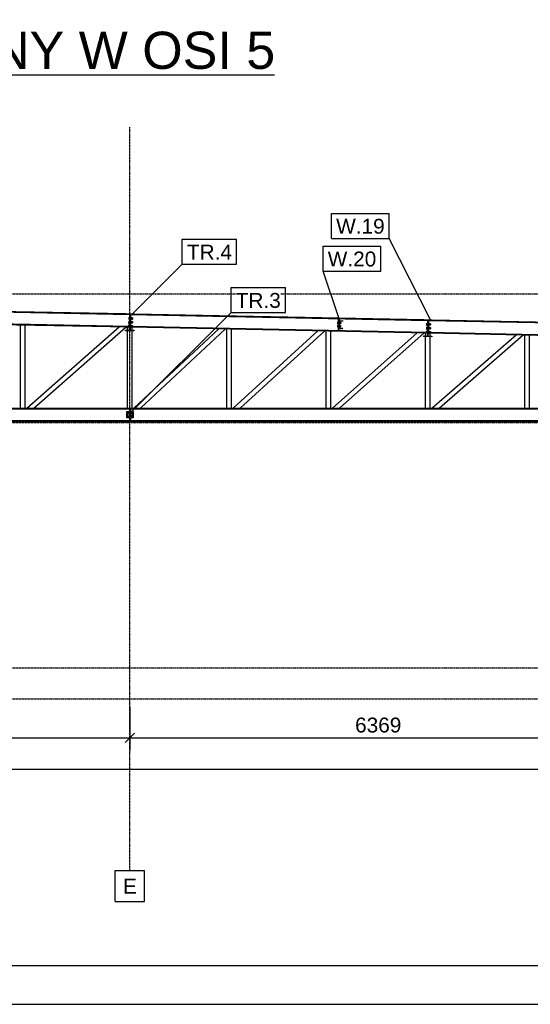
# Model space of a CAD drawing. Header units: millimetres. Extents: x 0 to 50000, y 0 to 29700.
# Tile 17 of 27: x 18594 to 25143, y 0 to 12641. Entities that reach past the tile are written whole.
import ezdxf

# ---------------------------------------------------------------- set-up
doc = ezdxf.new("R2010")
doc.units = ezdxf.units.MM
doc.linetypes.add('DXK_LINE_DOT3', pattern=[5.9187, 2.979, -0.9799, 0.9799, -0.9799])
for name, color, linetype in [('TS_FORMATKA', 7, 'Continuous'), ('TS_INNE_OBIEKTY', 7, 'Continuous'), ('TS_LINIE_WIDOCZNE', 7, 'Continuous'), ('TS_OPISY', 7, 'Continuous'), ('TS_OPISY_LINIE', 7, 'Continuous'), ('TS_OPISY_RAMKA', 7, 'Continuous'), ('TS_WYMIARY', 7, 'Continuous'), ('TS_WYMIARY_TEKST', 7, 'Continuous'), ('TS_WYPELNIENIE', 7, 'Continuous')]:
    doc.layers.add(name, color=color, linetype=linetype)
doc.styles.add('Arial', font='ARIAL.TTF', dxfattribs={"height": 0.2})

# ---------------------------------------------------------------- blocks, each defined once
blk = doc.blocks.new('Unknown-305655447-1289')
at = {"layer": 'TS_FORMATKA', "color": 7, "linetype": 'Continuous'}
for p, q in [((500, 500), (49500, 500)), ((0, 0), (50000, 0))]:
    blk.add_line(p, q, dxfattribs=at)
blk = doc.blocks.new('Unknown-305655447-11 - 1303')
at = {"color": 6, "linetype": 'Continuous'}
blk.add_line((10864, 11935), (21861, 11935), dxfattribs=at)
at = {"color": 0, "linetype": 'Continuous'}
for points in [[(21861, 12010), (21861, 12510), (10864, 12510), (10864, 12010)], [(16863, 11560), (16863, 11860), (15862, 11860), (15862, 11560)]]:
    blk.add_wipeout(points, dxfattribs=at)
at = {"color": 6, "linetype": 'Continuous', "style": 'Arial'}
for s, height, p in [('PRZEKRÓJ POPRZECZNY W OSI 5', 477.54, (10864, 12010)), ('1:100', 286.5, (15862, 11560))]:
    blk.add_text(s, height=height, dxfattribs=at).set_placement(p)
blk = doc.blocks.new('Part-305655447-1394 - 1303')
at = {"layer": 'TS_LINIE_WIDOCZNE', "color": 1, "linetype": 'Continuous'}
for p, q in [((17322, 7656), (28446, 7656)), ((17322, 7646), (28450, 7646)), ((28524, 7485), (28446, 7656)), ((17322, 7494), (28520, 7494)), ((17322, 7485), (28524, 7485))]:
    blk.add_line(p, q, dxfattribs=at)
blk = doc.blocks.new('Bolt-305655447-6188 - 1303')
at = {"layer": 'TS_INNE_OBIEKTY', "color": 1, "linetype": 'Continuous'}
for p, q in [((22670, 8757), (22678, 8757)), ((22670, 8757), (22670, 8739)), ((22670, 8748), (22677, 8748)), ((22670, 8739), (22677, 8739)), ((22678, 8760), (22677, 8736)), ((22677, 8736), (22680, 8736)), ((22678, 8760), (22680, 8760)), ((22694, 8760), (22697, 8760)), ((22694, 8736), (22696, 8736)), ((22697, 8760), (22696, 8736)), ((22696, 8748), (22706, 8748)), ((22706, 8738), (22696, 8738)), ((22697, 8757), (22707, 8757)), ((22707, 8757), (22706, 8738)), ((22706, 8742), (22712, 8741)), ((22707, 8754), (22713, 8753)), ((22713, 8753), (22712, 8741)), ((22669, 8717), (22677, 8717)), ((22669, 8717), (22669, 8699)), ((22669, 8708), (22677, 8708)), ((22669, 8699), (22676, 8699)), ((22677, 8720), (22676, 8696)), ((22676, 8696), (22679, 8696)), ((22677, 8720), (22679, 8720)), ((22693, 8720), (22696, 8720)), ((22693, 8696), (22695, 8696)), ((22696, 8720), (22695, 8696)), ((22705, 8698), (22695, 8698)), ((22696, 8717), (22706, 8717)), ((22696, 8708), (22706, 8708)), ((22706, 8717), (22705, 8698)), ((22705, 8702), (22711, 8701)), ((22706, 8714), (22712, 8713)), ((22712, 8713), (22711, 8701))]:
    blk.add_line(p, q, dxfattribs=at)
blk = doc.blocks.new('Part-305655447-1405 - 1303')
at = {"layer": 'TS_LINIE_WIDOCZNE', "color": 1, "linetype": 'Continuous'}
for p, q in [((18604, 7656), (18604, 8724)), ((18664, 7656), (18664, 8723))]:
    blk.add_line(p, q, dxfattribs=at)
blk = doc.blocks.new('Part-305655447-1406 - 1303')
at = {"layer": 'TS_LINIE_WIDOCZNE', "color": 1, "linetype": 'Continuous'}
for p, q in [((19978, 8657), (19978, 8697)), ((19978, 7656), (19978, 8648)), ((20038, 8656), (20038, 8695)), ((20038, 7656), (20038, 8646))]:
    blk.add_line(p, q, dxfattribs=at)
blk = doc.blocks.new('Part-305655447-1407 - 1303')
at = {"layer": 'TS_LINIE_WIDOCZNE', "color": 1, "linetype": 'Continuous'}
for p, q in [((21252, 7656), (21252, 8671)), ((21312, 7656), (21312, 8670))]:
    blk.add_line(p, q, dxfattribs=at)
blk = doc.blocks.new('Part-305655447-1408 - 1303')
at = {"layer": 'TS_LINIE_WIDOCZNE', "color": 1, "linetype": 'Continuous'}
for p, q in [((22526, 7656), (22526, 8646)), ((22586, 7656), (22586, 8644))]:
    blk.add_line(p, q, dxfattribs=at)
blk = doc.blocks.new('Part-305655447-1409 - 1303')
at = {"layer": 'TS_LINIE_WIDOCZNE', "color": 1, "linetype": 'Continuous'}
for p, q in [((23800, 8580), (23800, 8620)), ((23860, 8579), (23860, 8619)), ((23800, 7656), (23800, 8571)), ((23860, 7656), (23860, 8570))]:
    blk.add_line(p, q, dxfattribs=at)
blk = doc.blocks.new('Part-305655447-1411 - 1303')
at = {"layer": 'TS_LINIE_WIDOCZNE', "color": 1, "linetype": 'Continuous'}
for p, q in [((25073, 7656), (25073, 8595)), ((25133, 7656), (25133, 8593))]:
    blk.add_line(p, q, dxfattribs=at)
blk = doc.blocks.new('Part-305655447-1425 - 1303')
at = {"layer": 'TS_LINIE_WIDOCZNE', "color": 1, "linetype": 'Continuous'}
for p, q in [((17322, 8921), (19955, 8868)), ((17322, 8911), (20007, 8858)), ((20013, 8857), (23828, 8781)), ((20065, 8866), (23776, 8792)), ((17322, 8759), (20004, 8706)), ((17322, 8750), (20003, 8696)), ((23834, 8781), (29288, 8672)), ((23886, 8789), (29288, 8681)), ((20017, 8696), (23825, 8620)), ((20018, 8705), (23825, 8629)), ((23839, 8629), (29288, 8520)), ((23839, 8619), (29288, 8510)), ((29288, 8672), (29288, 8681)), ((29288, 8510), (29288, 8520))]:
    blk.add_line(p, q, dxfattribs=at)
blk = doc.blocks.new('Part-305655447-1426 - 1303')
at = {"layer": 'TS_LINIE_WIDOCZNE', "color": 1, "linetype": 'Continuous'}
for p, q in [((18685, 7656), (19869, 8699)), ((18776, 7656), (19958, 8697))]:
    blk.add_line(p, q, dxfattribs=at)
blk = doc.blocks.new('Part-305655447-1428 - 1303')
at = {"layer": 'TS_LINIE_WIDOCZNE', "color": 1, "linetype": 'Continuous'}
for p, q in [((20056, 7656), (21149, 8673)), ((20144, 7656), (21235, 8671))]:
    blk.add_line(p, q, dxfattribs=at)
blk = doc.blocks.new('Part-305655447-1430 - 1303')
at = {"layer": 'TS_LINIE_WIDOCZNE', "color": 1, "linetype": 'Continuous'}
for p, q in [((21331, 7656), (22420, 8648)), ((21420, 7656), (22507, 8646))]:
    blk.add_line(p, q, dxfattribs=at)
blk = doc.blocks.new('Part-305655447-1432 - 1303')
at = {"layer": 'TS_LINIE_WIDOCZNE', "color": 1, "linetype": 'Continuous'}
for p, q in [((22607, 7656), (23692, 8622)), ((22697, 7656), (23780, 8621))]:
    blk.add_line(p, q, dxfattribs=at)
blk = doc.blocks.new('Part-305655447-1434 - 1303')
at = {"layer": 'TS_LINIE_WIDOCZNE', "color": 1, "linetype": 'Continuous'}
for p, q in [((23882, 7656), (24963, 8597)), ((23973, 7656), (25052, 8595))]:
    blk.add_line(p, q, dxfattribs=at)
blk = doc.blocks.new('Part-305655447-1585 - 1303')
at = {"layer": 'TS_LINIE_WIDOCZNE', "color": 1, "linetype": 'Continuous'}
for p, q in [((20021, 8856), (20013, 8856)), ((20020, 8833), (20021, 8856)), ((20012, 8837), (20020, 8837)), ((20020, 8832), (20012, 8832)), ((20017, 8682), (20020, 8832)), ((20020, 8832), (20020, 8833)), ((20020, 8832), (20020, 8832)), ((20009, 8682), (20017, 8682))]:
    blk.add_line(p, q, dxfattribs=at)
blk = doc.blocks.new('Part-305655447-1589 - 1303')
at = {"layer": 'TS_LINIE_WIDOCZNE', "color": 1, "linetype": 'Continuous'}
for p, q in [((23841, 8755), (23833, 8756)), ((23842, 8780), (23834, 8780)), ((23834, 8761), (23842, 8760)), ((23838, 8605), (23841, 8755)), ((23841, 8756), (23842, 8780)), ((23841, 8755), (23841, 8756)), ((23841, 8756), (23841, 8756)), ((23830, 8606), (23838, 8605))]:
    blk.add_line(p, q, dxfattribs=at)
blk = doc.blocks.new('Part-305655447-1591 - 1303')
at = {"layer": 'TS_LINIE_WIDOCZNE', "color": 1, "linetype": 'Continuous'}
for p, q in [((22680, 8766), (22679, 8690)), ((22681, 8803), (22680, 8766)), ((22680, 8771), (22688, 8771)), ((22680, 8766), (22688, 8766)), ((22689, 8803), (22681, 8803)), ((22689, 8778), (22689, 8803)), ((22679, 8689), (22678, 8653)), ((22678, 8653), (22686, 8653)), ((22679, 8690), (22679, 8690)), ((22679, 8690), (22679, 8689)), ((22679, 8690), (22687, 8690)), ((22679, 8685), (22687, 8685)), ((22686, 8653), (22686, 8678))]:
    blk.add_line(p, q, dxfattribs=at)
blk = doc.blocks.new('Part-305655447-6162 - 1303')
at = {"layer": 'TS_WYPELNIENIE', "linetype": 'Continuous'}
h = blk.add_hatch(dxfattribs=at)
h.set_pattern_fill('', color=256, scale=70, style=0, pattern_type=0)
h.set_pattern_definition([(45, (23776.23, 8791.65), (-157.15, 157.15), [])])
h.paths.add_polyline_path([(23886, 8789), (23776, 8792), (23776, 8782), (23828, 8781), (23824, 8580), (23772, 8581), (23772, 8572), (23882, 8569), (23882, 8579), (23830, 8580), (23834, 8781), (23886, 8780)])
at = {"layer": 'TS_INNE_OBIEKTY', "color": 1, "linetype": 'Continuous'}
for p, q in [((23776, 8782), (23776, 8792)), ((23776, 8792), (23886, 8789)), ((23828, 8781), (23776, 8782)), ((23824, 8580), (23828, 8781)), ((23834, 8781), (23830, 8580)), ((23886, 8780), (23834, 8781)), ((23886, 8789), (23886, 8780)), ((23772, 8572), (23772, 8581)), ((23772, 8581), (23824, 8580)), ((23882, 8569), (23772, 8572)), ((23830, 8580), (23882, 8579)), ((23882, 8579), (23882, 8569))]:
    blk.add_line(p, q, dxfattribs=at)
blk = doc.blocks.new('Part-305655447-6163 - 1303')
at = {"layer": 'TS_WYPELNIENIE', "linetype": 'Continuous'}
h = blk.add_hatch(dxfattribs=at)
h.set_pattern_fill('', color=256, scale=70, style=0, pattern_type=0)
h.set_pattern_definition([(45, (22688.52, 8777.9), (-157.15, 157.15), [])])
h.paths.add_polyline_path([(22739, 8777), (22689, 8778), (22686, 8678), (22736, 8677), (22737, 8683), (22693, 8688), (22694, 8768), (22738, 8770)])
at = {"layer": 'TS_INNE_OBIEKTY', "color": 1, "linetype": 'Continuous'}
for p, q in [((22686, 8678), (22689, 8778)), ((22689, 8778), (22739, 8777)), ((22694, 8768), (22693, 8688)), ((22738, 8770), (22694, 8768)), ((22739, 8777), (22738, 8770)), ((22686, 8678), (22736, 8677)), ((22693, 8688), (22737, 8683)), ((22737, 8683), (22736, 8677))]:
    blk.add_line(p, q, dxfattribs=at)
blk = doc.blocks.new('Bolt-305655447-6185 - 1303')
at = {"layer": 'TS_INNE_OBIEKTY', "color": 1, "linetype": 'Continuous'}
for p, q in [((19992, 8769), (19991, 8745)), ((19991, 8745), (20001, 8745)), ((19993, 8819), (19992, 8795)), ((19992, 8795), (20002, 8795)), ((19992, 8769), (20002, 8769)), ((19992, 8757), (20002, 8757)), ((19993, 8819), (20003, 8819)), ((19993, 8807), (20003, 8807)), ((20002, 8772), (20001, 8742)), ((20001, 8742), (20004, 8742)), ((20003, 8822), (20002, 8792)), ((20002, 8792), (20005, 8792)), ((20002, 8772), (20005, 8772)), ((20003, 8822), (20006, 8822)), ((20018, 8742), (20021, 8742)), ((20019, 8792), (20022, 8792)), ((20019, 8772), (20022, 8772)), ((20020, 8822), (20023, 8822)), ((20022, 8772), (20021, 8742)), ((20034, 8744), (20021, 8745)), ((20023, 8822), (20022, 8792)), ((20035, 8794), (20022, 8795)), ((20022, 8769), (20035, 8768)), ((20022, 8757), (20035, 8756)), ((20023, 8819), (20036, 8818)), ((20023, 8807), (20036, 8806)), ((20035, 8768), (20034, 8744)), ((20034, 8748), (20041, 8748)), ((20036, 8818), (20035, 8794)), ((20035, 8798), (20042, 8798)), ((20035, 8764), (20042, 8764)), ((20036, 8814), (20043, 8814)), ((20042, 8764), (20041, 8748)), ((20043, 8814), (20042, 8798)), ((19991, 8719), (19990, 8695)), ((19990, 8695), (20000, 8695)), ((19991, 8719), (20001, 8719)), ((19991, 8707), (20001, 8707)), ((20001, 8722), (20000, 8692)), ((20000, 8692), (20003, 8692)), ((20001, 8722), (20004, 8722)), ((20017, 8692), (20020, 8692)), ((20018, 8722), (20021, 8722)), ((20021, 8722), (20020, 8692)), ((20033, 8695), (20020, 8695)), ((20021, 8719), (20034, 8719)), ((20021, 8707), (20034, 8707)), ((20034, 8719), (20033, 8695)), ((20033, 8699), (20040, 8698)), ((20034, 8715), (20041, 8714)), ((20041, 8714), (20040, 8698))]:
    blk.add_line(p, q, dxfattribs=at)
blk = doc.blocks.new('Part-305655447-6218 - 1303')
at = {"layer": 'TS_LINIE_WIDOCZNE', "color": 1, "linetype": 'Continuous'}
for p, q in [((20004, 7610), (20004, 7620)), ((20012, 7620), (20004, 7620)), ((20004, 7533), (20004, 7607)), ((20012, 7610), (20012, 7620)), ((20012, 7533), (20012, 7607)), ((20004, 7520), (20004, 7530)), ((20004, 7520), (20012, 7520)), ((20012, 7520), (20012, 7530))]:
    blk.add_line(p, q, dxfattribs=at)
blk = doc.blocks.new('Part-305655447-1897 - 1303')
at = {"layer": 'TS_LINIE_WIDOCZNE', "color": 1, "linetype": 'Continuous'}
for p, q in [((20012, 7620), (20012, 7645)), ((20012, 7645), (20020, 7645)), ((20020, 7610), (20020, 7645)), ((20020, 7533), (20020, 7607)), ((20012, 7495), (20012, 7520)), ((20012, 7495), (20020, 7495)), ((20020, 7495), (20020, 7530))]:
    blk.add_line(p, q, dxfattribs=at)
blk = doc.blocks.new('Bolt-305655447-6187 - 1303')
at = {"layer": 'TS_INNE_OBIEKTY', "color": 1, "linetype": 'Continuous'}
for p, q in [((23814, 8743), (23824, 8743)), ((23814, 8743), (23814, 8719)), ((23814, 8731), (23824, 8731)), ((23824, 8746), (23824, 8716)), ((23824, 8746), (23827, 8746)), ((23841, 8745), (23844, 8745)), ((23844, 8745), (23844, 8715)), ((23844, 8742), (23857, 8742)), ((23844, 8730), (23857, 8730)), ((23857, 8742), (23857, 8718)), ((23857, 8738), (23864, 8738)), ((23864, 8738), (23864, 8722)), ((23812, 8643), (23822, 8643)), ((23812, 8643), (23812, 8619)), ((23812, 8631), (23822, 8631)), ((23812, 8619), (23822, 8619)), ((23813, 8693), (23823, 8693)), ((23813, 8693), (23813, 8669)), ((23813, 8681), (23823, 8681)), ((23813, 8669), (23823, 8669)), ((23814, 8719), (23824, 8719)), ((23822, 8646), (23822, 8616)), ((23822, 8646), (23825, 8646)), ((23822, 8616), (23825, 8616)), ((23823, 8696), (23823, 8666)), ((23823, 8696), (23826, 8696)), ((23823, 8666), (23826, 8666)), ((23824, 8716), (23827, 8716)), ((23839, 8645), (23842, 8645)), ((23839, 8615), (23842, 8615)), ((23840, 8695), (23843, 8695)), ((23840, 8665), (23843, 8665)), ((23841, 8715), (23844, 8715)), ((23842, 8645), (23842, 8615)), ((23842, 8642), (23855, 8642)), ((23842, 8630), (23855, 8630)), ((23855, 8618), (23842, 8618)), ((23843, 8695), (23843, 8665)), ((23843, 8692), (23856, 8692)), ((23843, 8680), (23856, 8680)), ((23856, 8668), (23843, 8668)), ((23857, 8718), (23844, 8718)), ((23855, 8642), (23855, 8618)), ((23855, 8638), (23862, 8638)), ((23855, 8622), (23862, 8622)), ((23856, 8692), (23856, 8668)), ((23856, 8688), (23863, 8688)), ((23856, 8672), (23863, 8672)), ((23857, 8722), (23864, 8722)), ((23862, 8638), (23862, 8622)), ((23863, 8688), (23863, 8672))]:
    blk.add_line(p, q, dxfattribs=at)
blk = doc.blocks.new('Bolt-305655447-6219 - 1303')
at = {"layer": 'TS_INNE_OBIEKTY', "color": 1, "linetype": 'Continuous'}
for p, q in [((19983, 7596), (19983, 7595)), ((19983, 7596), (19992, 7596)), ((19983, 7595), (19983, 7585)), ((19992, 7601), (19992, 7579)), ((19992, 7601), (20002, 7601)), ((19992, 7596), (20002, 7596)), ((20002, 7602), (20002, 7578)), ((20002, 7602), (20004, 7602)), ((20020, 7602), (20023, 7602)), ((20023, 7602), (20023, 7578)), ((20023, 7600), (20030, 7600)), ((20023, 7595), (20030, 7595)), ((20030, 7580), (20030, 7600)), ((19983, 7584), (19983, 7585)), ((19983, 7584), (19992, 7584)), ((19983, 7556), (19983, 7555)), ((19983, 7556), (19992, 7556)), ((19983, 7555), (19983, 7545)), ((19983, 7544), (19983, 7545)), ((19983, 7544), (19992, 7544)), ((19992, 7585), (20002, 7585)), ((19992, 7579), (20002, 7579)), ((19992, 7561), (19992, 7539)), ((19992, 7561), (20002, 7561)), ((19992, 7556), (20002, 7556)), ((19992, 7545), (20002, 7545)), ((19992, 7539), (20002, 7539)), ((20002, 7578), (20004, 7578)), ((20002, 7562), (20002, 7538)), ((20002, 7562), (20004, 7562)), ((20002, 7538), (20004, 7538)), ((20020, 7578), (20023, 7578)), ((20020, 7562), (20023, 7562)), ((20020, 7538), (20023, 7538)), ((20023, 7585), (20030, 7585)), ((20023, 7580), (20030, 7580)), ((20023, 7562), (20023, 7538)), ((20023, 7560), (20030, 7560)), ((20023, 7555), (20030, 7555)), ((20023, 7545), (20030, 7545)), ((20023, 7540), (20030, 7540)), ((20030, 7540), (20030, 7560))]:
    blk.add_line(p, q, dxfattribs=at)
blk = doc.blocks.new('GridLine-305655447-1962 - 1303')
at = {"layer": 'TS_INNE_OBIEKTY', "color": 4, "linetype": 'DXK_LINE_DOT3'}
blk.add_line((20008, 1720), (20008, 11260), dxfattribs=at)
at = {"layer": 'TS_INNE_OBIEKTY', "color": 4, "linetype": 'Continuous'}
for p, q in [((19819, 1720), (20197, 1720)), ((19819, 1320), (19819, 1720)), ((20197, 1320), (20197, 1720)), ((19819, 1320), (20197, 1320))]:
    blk.add_line(p, q, dxfattribs=at)
at = {"layer": 'TS_INNE_OBIEKTY', "color": 2, "linetype": 'Continuous', "style": 'Arial'}
blk.add_text('E', height=191, dxfattribs=at).set_placement((19919, 1420))
blk = doc.blocks.new('GridLine-305655447-1965 - 1303')
at = {"layer": 'TS_INNE_OBIEKTY', "color": 4, "linetype": 'DXK_LINE_DOT3'}
blk.add_line((2323, 3920), (31425, 3920), dxfattribs=at)
blk = doc.blocks.new('GridLine-305655447-1966 - 1303')
at = {"layer": 'TS_INNE_OBIEKTY', "color": 4, "linetype": 'DXK_LINE_DOT3'}
blk.add_line((2323, 4320), (31425, 4320), dxfattribs=at)
blk = doc.blocks.new('GridLine-305655447-1967 - 1303')
at = {"layer": 'TS_INNE_OBIEKTY', "color": 4, "linetype": 'DXK_LINE_DOT3'}
blk.add_line((2323, 7470), (31425, 7470), dxfattribs=at)
blk = doc.blocks.new('GridLine-305655447-1968 - 1303')
at = {"layer": 'TS_INNE_OBIEKTY', "color": 4, "linetype": 'DXK_LINE_DOT3'}
blk.add_line((2323, 9120), (31425, 9120), dxfattribs=at)
blk = doc.blocks.new('Part-305655447-6134 - 1303')
at = {"layer": 'TS_WYPELNIENIE', "linetype": 'Continuous'}
h = blk.add_hatch(dxfattribs=at)
h.set_pattern_fill('', color=256, scale=70, style=0, pattern_type=0)
h.set_pattern_definition([(45, (19968.1, 7610.06), (-157.15, 157.15), [])])
h.paths.add_polyline_path([(20048, 7610), (19968, 7610), (19968, 7530), (20048, 7530)])
h.paths.add_polyline_path([(19971, 7533), (19971, 7607), (20045, 7607), (20045, 7533)])
at = {"layer": 'TS_INNE_OBIEKTY', "color": 1, "linetype": 'Continuous'}
for p, q in [((19968, 7530), (19968, 7610)), ((19968, 7610), (20048, 7610)), ((19971, 7607), (19971, 7533)), ((20045, 7607), (19971, 7607)), ((20045, 7533), (20045, 7607)), ((20048, 7610), (20048, 7530)), ((20048, 7530), (19968, 7530)), ((19971, 7533), (20045, 7533))]:
    blk.add_line(p, q, dxfattribs=at)
blk = doc.blocks.new('Part-305655447-6135 - 1303')
at = {"layer": 'TS_WYPELNIENIE', "linetype": 'Continuous'}
h = blk.add_hatch(dxfattribs=at)
h.set_pattern_fill('', color=256, scale=70, style=0, pattern_type=0)
h.set_pattern_definition([(45, (19954.83, 8868.11), (-157.15, 157.15), [])])
h.paths.add_polyline_path([(20065, 8866), (19955, 8868), (19955, 8859), (20007, 8858), (20003, 8656), (19951, 8657), (19950, 8648), (20060, 8646), (20061, 8655), (20009, 8656), (20013, 8858), (20065, 8857)])
at = {"layer": 'TS_INNE_OBIEKTY', "color": 1, "linetype": 'Continuous'}
for p, q in [((19955, 8859), (19955, 8868)), ((19955, 8868), (20065, 8866)), ((20007, 8858), (19955, 8859)), ((20003, 8656), (20007, 8858)), ((20013, 8858), (20009, 8656)), ((20065, 8857), (20013, 8858)), ((20065, 8866), (20065, 8857)), ((19950, 8648), (19951, 8657)), ((20060, 8646), (19950, 8648)), ((19951, 8657), (20003, 8656)), ((20009, 8656), (20061, 8655)), ((20061, 8655), (20060, 8646))]:
    blk.add_line(p, q, dxfattribs=at)
blk = doc.blocks.new('StraightDimension-305655447-1971 - 1303')
at = {"layer": 'TS_WYMIARY', "color": 174, "linetype": 'Continuous'}
for p, q in [((20008, 3820), (20008, 3260)), ((26377, 3820), (26377, 3260)), ((20068, 3480), (19948, 3360)), ((20008, 3420), (26377, 3420)), ((26317, 3360), (26437, 3480))]:
    blk.add_line(p, q, dxfattribs=at)
at = {"color": 0}
blk.add_wipeout([(23529, 3450), (23529, 3730), (22856, 3730), (22856, 3450)], dxfattribs=at).dxf.layer = 'TS_WYMIARY'
at = {"layer": 'TS_WYMIARY_TEKST', "color": 96, "style": 'Arial'}
blk.add_text('6369', height=191, dxfattribs=at).set_placement((22896, 3490))
blk = doc.blocks.new('StraightDimension-305655447-1972 - 1303')
at = {"layer": 'TS_WYMIARY', "color": 174, "linetype": 'Continuous'}
for p, q in [((16138, 3820), (16138, 3260)), ((20008, 3820), (20008, 3260)), ((16198, 3480), (16078, 3360)), ((16138, 3420), (20008, 3420)), ((19948, 3360), (20068, 3480))]:
    blk.add_line(p, q, dxfattribs=at)
at = {"color": 0}
blk.add_wipeout([(18410, 3450), (18410, 3730), (17737, 3730), (17737, 3450)], dxfattribs=at).dxf.layer = 'TS_WYMIARY'
at = {"layer": 'TS_WYMIARY_TEKST', "color": 96, "style": 'Arial'}
blk.add_text('3870', height=191, dxfattribs=at).set_placement((17777, 3490))
blk = doc.blocks.new('StraightDimension-305655447-1980 - 1303')
at = {"layer": 'TS_WYMIARY', "color": 174, "linetype": 'Continuous'}
blk.add_line((4974, 3020), (29545, 3020), dxfattribs=at)
blk = doc.blocks.new('Mark-305655447-6307 - 1303')
blk.add_wipeout([(21317, 9562), (21317, 9762), (20739, 9762), (20739, 9562)]).dxf.layer = 'TS_OPISY_LINIE'
blk.add_wipeout([(21317, 9562), (21317, 9762), (20739, 9762), (20739, 9562)]).dxf.layer = 'TS_OPISY_LINIE'
at = {"layer": 'TS_OPISY_LINIE', "linetype": 'Continuous'}
blk.add_line((20043, 8866), (20679, 9502), dxfattribs=at)
at = {"layer": 'TS_OPISY_RAMKA', "linetype": 'Continuous'}
for p, q in [((20679, 9822), (21377, 9822)), ((20679, 9502), (20679, 9822)), ((21377, 9502), (21377, 9822)), ((20679, 9502), (21377, 9502))]:
    blk.add_line(p, q, dxfattribs=at)
at = {"layer": 'TS_OPISY', "style": 'Arial'}
blk.add_text('TR.4', height=191, dxfattribs=at).set_placement((20739, 9562))
blk = doc.blocks.new('Mark-305655447-6306 - 1303')
blk.add_wipeout([(21942, 8942), (21942, 9142), (21365, 9142), (21365, 8942)]).dxf.layer = 'TS_OPISY_LINIE'
blk.add_wipeout([(21942, 8942), (21942, 9142), (21365, 9142), (21365, 8942)]).dxf.layer = 'TS_OPISY_LINIE'
at = {"layer": 'TS_OPISY_LINIE', "linetype": 'Continuous'}
blk.add_line((20032, 7610), (21305, 8882), dxfattribs=at)
at = {"layer": 'TS_OPISY_RAMKA', "linetype": 'Continuous'}
for p, q in [((21305, 9202), (22002, 9202)), ((21305, 8882), (21305, 9202)), ((22002, 8882), (22002, 9202)), ((21305, 8882), (22002, 8882))]:
    blk.add_line(p, q, dxfattribs=at)
at = {"layer": 'TS_OPISY', "style": 'Arial'}
blk.add_text('TR.3', height=191, dxfattribs=at).set_placement((21365, 8942))
blk = doc.blocks.new('Mark-305655447-6319 - 1303')
blk.add_wipeout([(23168, 9474), (23168, 9674), (22545, 9674), (22545, 9474)]).dxf.layer = 'TS_OPISY_LINIE'
blk.add_wipeout([(23168, 9474), (23168, 9674), (22545, 9674), (22545, 9474)]).dxf.layer = 'TS_OPISY_LINIE'
at = {"layer": 'TS_OPISY_LINIE', "linetype": 'Continuous'}
blk.add_line((22699, 8777), (22485, 9414), dxfattribs=at)
at = {"layer": 'TS_OPISY_RAMKA', "linetype": 'Continuous'}
for p, q in [((22485, 9734), (23228, 9734)), ((22485, 9414), (22485, 9734)), ((23228, 9414), (23228, 9734)), ((22485, 9414), (23228, 9414))]:
    blk.add_line(p, q, dxfattribs=at)
at = {"layer": 'TS_OPISY', "style": 'Arial'}
blk.add_text('W.20', height=191, dxfattribs=at).set_placement((22545, 9474))
blk = doc.blocks.new('Mark-305655447-6318 - 1303')
blk.add_wipeout([(23275, 9894), (23275, 10094), (22653, 10094), (22653, 9894)]).dxf.layer = 'TS_OPISY_LINIE'
blk.add_wipeout([(23275, 9894), (23275, 10094), (22653, 10094), (22653, 9894)]).dxf.layer = 'TS_OPISY_LINIE'
at = {"layer": 'TS_OPISY_LINIE', "linetype": 'Continuous'}
blk.add_line((23864, 8789), (23335, 9834), dxfattribs=at)
at = {"layer": 'TS_OPISY_RAMKA', "linetype": 'Continuous'}
for p, q in [((22593, 10154), (23335, 10154)), ((22593, 9834), (22593, 10154)), ((23335, 9834), (23335, 10154)), ((22593, 9834), (23335, 9834))]:
    blk.add_line(p, q, dxfattribs=at)
at = {"layer": 'TS_OPISY', "style": 'Arial'}
blk.add_text('W.19', height=191, dxfattribs=at).set_placement((22653, 9894))

msp = doc.modelspace()

# ---------------------------------------------------------------- block references
for name in ['Unknown-305655447-1289', 'GridLine-305655447-1962 - 1303', 'GridLine-305655447-1968 - 1303', 'Part-305655447-1425 - 1303', 'Part-305655447-6135 - 1303', 'Part-305655447-1585 - 1303', 'Part-305655447-1405 - 1303', 'Bolt-305655447-6185 - 1303', 'Bolt-305655447-6188 - 1303', 'Part-305655447-1591 - 1303', 'Part-305655447-6163 - 1303', 'Part-305655447-6162 - 1303', 'Bolt-305655447-6187 - 1303', 'Part-305655447-1589 - 1303', 'Part-305655447-1426 - 1303', 'Part-305655447-1406 - 1303', 'Part-305655447-1428 - 1303', 'Part-305655447-1407 - 1303', 'Part-305655447-1430 - 1303', 'Part-305655447-1408 - 1303', 'Part-305655447-1432 - 1303', 'Part-305655447-1409 - 1303', 'Part-305655447-1434 - 1303', 'Part-305655447-1411 - 1303', 'GridLine-305655447-1967 - 1303', 'Part-305655447-1394 - 1303', 'Part-305655447-6134 - 1303', 'Bolt-305655447-6219 - 1303', 'Part-305655447-6218 - 1303', 'Part-305655447-1897 - 1303', 'GridLine-305655447-1966 - 1303', 'GridLine-305655447-1965 - 1303']:
    msp.add_blockref(name, (0, 0))

# ---------------------------------------------------------------- next in the draw order: block references
for name in ['Unknown-305655447-11 - 1303', 'Mark-305655447-6307 - 1303', 'Mark-305655447-6319 - 1303', 'StraightDimension-305655447-1971 - 1303']:
    msp.add_blockref(name, (0, 0))

# ---------------------------------------------------------------- next in the draw order: block references
for name in ['Mark-305655447-6318 - 1303', 'Mark-305655447-6306 - 1303', 'StraightDimension-305655447-1972 - 1303']:
    msp.add_blockref(name, (0, 0))

# ---------------------------------------------------------------- next in the draw order: block references
msp.add_blockref('StraightDimension-305655447-1980 - 1303', (0, 0))

doc.saveas('drawing.dxf')
